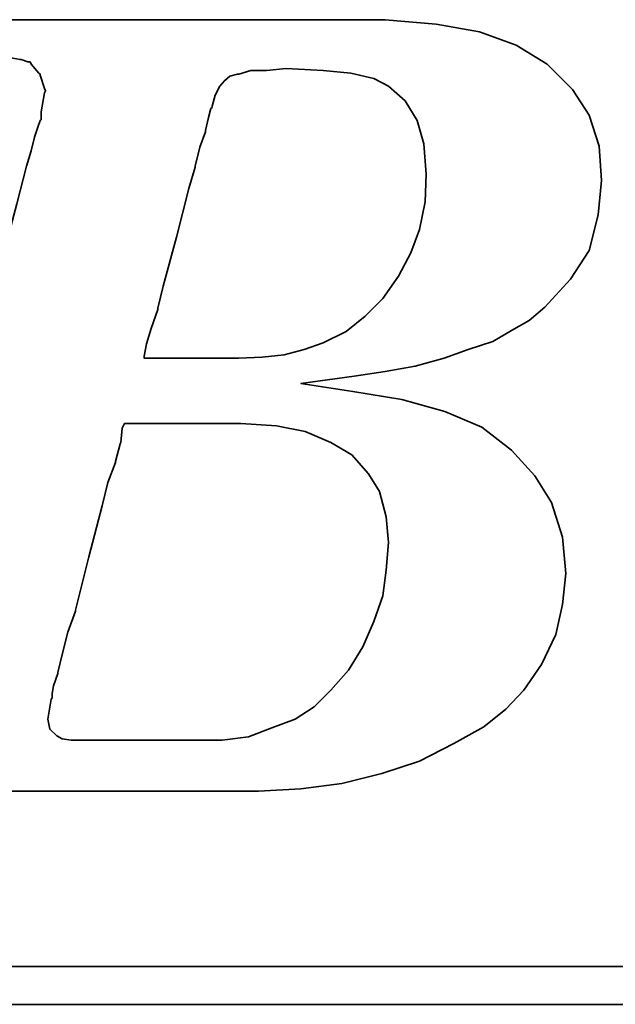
# Model space of a CAD drawing. Header units: millimetres. Extents: x -52 to 340, y -61 to 93.
# Tile 84 of 101: x 218.73 to 219.649, y 1.472 to 2.989. Entities that reach past the tile are written whole.
import ezdxf

# ---------------------------------------------------------------- set-up
doc = ezdxf.new("R2010")
doc.units = ezdxf.units.MM
doc.layers.add('DIM', color=4, linetype='Continuous')
doc.layers.add('layer 1', color=7, linetype='Continuous')

# ---------------------------------------------------------------- blocks, each defined once
blk = doc.blocks.new('TBI MOTION logo(完整正式版)')
at = {"layer": 'layer 1', "color": 22, "lineweight": 35}
for points, knots in [([(-64.65375, -6.86375), (-64.65375, -6.86375), (-64.84375, -7.29625), (-64.84375, -7.29625), (-64.84375, -7.29625), (-64.84375, -7.29625), (-64.86875, -7.34375), (-64.86875, -7.34375), (-64.86875, -7.34375), (-64.86875, -7.34375), (-64.86875, -7.36875), (-64.86875, -7.36875), (-64.86875, -7.36875), (-64.86875, -7.36875), (-65.15375, -7.65375), (-65.15375, -7.65375), (-65.15375, -7.65375), (-65.15375, -7.65375), (-65.17875, -7.65375), (-65.17875, -7.65375), (-65.17875, -7.65375), (-65.17875, -7.65375), (-65.20375, -7.67875), (-65.20375, -7.67875), (-65.20375, -7.67875), (-65.20375, -7.67875), (-65.58875, -7.87125), (-65.58875, -7.87125), (-65.58875, -7.87125), (-65.58875, -7.87125), (-65.63375, -7.87125), (-65.63375, -7.87125), (-65.63375, -7.87125), (-65.63375, -7.87125), (-65.65875, -7.89375), (-65.65875, -7.89375), (-65.65875, -7.89375), (-65.65875, -7.89375), (-66.09375, -7.94375), (-66.09375, -7.94375), (-66.09375, -7.94375), (-66.09375, -7.94375), (-66.11375, -7.94375), (-66.11375, -7.94375), (-66.11375, -7.94375), (-66.11375, -7.94375), (-66.16375, -7.94375), (-66.16375, -7.94375), (-66.16375, -7.94375), (-66.16375, -7.94375), (-66.30875, -7.94375), (-66.30875, -7.94375), (-66.30875, -7.94375), (-66.30875, -7.94375), (-66.69375, -7.94375), (-66.69375, -7.94375), (-66.69375, -7.94375), (-66.69375, -7.94375), (-67.07375, -7.94375), (-67.07375, -7.94375), (-67.07375, -7.94375), (-67.07375, -7.94375), (-67.12375, -7.94375), (-67.12375, -7.94375), (-67.12375, -7.94375), (-67.12375, -7.94375), (-67.12375, -7.96625), (-67.12375, -7.96625), (-67.12375, -7.96625), (-67.12375, -7.96625), (-67.14875, -7.99125), (-67.14875, -7.99125), (-67.14875, -7.99125), (-67.14875, -7.99125), (-67.24375, -8.34875), (-67.24375, -8.34875), (-67.24375, -8.34875), (-67.24375, -8.34875), (-67.31375, -8.68625), (-67.31375, -8.68625), (-67.31375, -8.68625), (-67.31375, -8.68625), (-67.26875, -8.68625), (-67.26875, -8.68625), (-67.26875, -8.68625), (-67.26875, -8.68625), (-67.07375, -8.68625), (-67.07375, -8.68625), (-67.07375, -8.68625), (-67.07375, -8.68625), (-66.54875, -8.68625), (-66.54875, -8.68625), (-66.54875, -8.68625), (-66.54875, -8.68625), (-65.82625, -8.68625), (-65.82625, -8.68625), (-65.82625, -8.68625), (-65.82625, -8.68625), (-65.01375, -8.68625), (-65.01375, -8.68625), (-65.01375, -8.68625), (-65.01375, -8.68625), (-64.05375, -8.68625), (-64.05375, -8.68625), (-64.05375, -8.68625), (-64.05375, -8.68625), (-62.08375, -8.68625), (-62.08375, -8.68625), (-62.08375, -8.68625), (-62.08375, -8.68625), (-60.06875, -8.68625), (-60.06875, -8.68625), (-60.06875, -8.68625), (-60.06875, -8.68625), (-59.10875, -8.68625), (-59.10875, -8.68625), (-59.10875, -8.68625), (-59.10875, -8.68625), (-58.29375, -8.68625), (-58.29375, -8.68625), (-58.29375, -8.68625), (-58.29375, -8.68625), (-57.57375, -8.68625), (-57.57375, -8.68625), (-57.57375, -8.68625), (-57.57375, -8.68625), (-57.04875, -8.68625), (-57.04875, -8.68625), (-57.04875, -8.68625), (-57.04875, -8.68625), (-56.85375, -8.68625), (-56.85375, -8.68625), (-56.85375, -8.68625), (-56.85375, -8.68625), (-56.70875, -8.68625), (-56.70875, -8.68625), (-56.70875, -8.68625), (-56.70875, -8.68625), (-56.61375, -8.68625), (-56.61375, -8.68625), (-56.61375, -8.68625), (-56.61375, -8.68625), (-56.56875, -8.68625), (-56.56875, -8.68625), (-56.56875, -8.68625), (-56.56875, -8.68625), (-55.65375, -8.63875), (-55.65375, -8.63875), (-55.65375, -8.63875), (-55.65375, -8.63875), (-54.76875, -8.51875), (-54.76875, -8.51875), (-54.76875, -8.51875), (-54.76875, -8.51875), (-53.90375, -8.30375), (-53.90375, -8.30375), (-53.90375, -8.30375), (-53.90375, -8.30375), (-53.08875, -8.03875), (-53.08875, -8.03875), (-53.08875, -8.03875), (-53.08875, -8.03875), (-52.34375, -7.65375), (-52.34375, -7.65375), (-52.34375, -7.65375), (-52.34375, -7.65375), (-51.69875, -7.29625), (-51.69875, -7.29625), (-51.69875, -7.29625), (-51.69875, -7.29625), (-51.21875, -6.91125), (-51.21875, -6.91125), (-51.21875, -6.91125), (-51.21875, -6.91125), (-50.83375, -6.50375), (-50.83375, -6.50375), (-50.83375, -6.50375), (-50.83375, -6.50375), (-50.44875, -5.94875), (-50.44875, -5.94875), (-50.44875, -5.94875), (-50.44875, -5.94875), (-50.13875, -5.30375), (-50.13875, -5.30375), (-50.13875, -5.30375), (-50.13875, -5.30375), (-49.99375, -4.65375), (-49.99375, -4.65375), (-49.99375, -4.65375), (-49.99375, -4.65375), (-49.92375, -3.98375), (-49.92375, -3.98375), (-49.92375, -3.98375), (-49.92375, -3.98375), (-49.99375, -3.19374), (-49.99375, -3.19374), (-49.99375, -3.19374), (-49.99375, -3.19374), (-50.23374, -2.44874), (-50.23374, -2.44874), (-50.23374, -2.44874), (-50.23374, -2.44874), (-50.59375, -1.87374), (-50.59375, -1.87374), (-50.59375, -1.87374), (-50.59375, -1.87374), (-51.09875, -1.31874), (-51.09875, -1.31874), (-51.09875, -1.31874), (-51.09875, -1.31874), (-51.74375, -0.81875), (-51.74375, -0.81875), (-51.74375, -0.81875), (-51.74375, -0.81875), (-52.53875, -0.48125), (-52.53875, -0.48125), (-52.53875, -0.48125), (-52.53875, -0.48125), (-53.47375, -0.21875), (-53.47375, -0.21875), (-53.47375, -0.21875), (-53.47375, -0.21875), (-54.52875, -0.04874), (-54.52875, -0.04874), (-54.52875, -0.04874), (-54.52875, -0.04874), (-55.65375, 0.12125), (-55.65375, 0.12125), (-55.65375, 0.12125), (-55.65375, 0.12125), (-54.50375, 0.28624), (-54.50375, 0.28624), (-54.50375, 0.28624), (-54.50375, 0.28624), (-53.83375, 0.38124), (-53.83375, 0.38124), (-53.83375, 0.38124), (-53.83375, 0.38124), (-53.18375, 0.50125), (-53.18375, 0.50125), (-53.18375, 0.50125), (-53.18375, 0.50125), (-52.55875, 0.66874), (-52.55875, 0.66874), (-52.55875, 0.66874), (-52.55875, 0.66874), (-52.03375, 0.86124), (-52.03375, 0.86124), (-52.03375, 0.86124), (-52.03375, 0.86124), (-51.50374, 1.03124), (-51.50374, 1.03124), (-51.50374, 1.03124), (-51.50374, 1.03124), (-51.09875, 1.27125), (-51.09875, 1.27125), (-51.09875, 1.27125), (-51.09875, 1.27125), (-50.71375, 1.48624), (-50.71375, 1.48624), (-50.71375, 1.48624), (-50.71375, 1.48624), (-50.37625, 1.77625), (-50.37625, 1.77625), (-50.37625, 1.77625), (-50.37625, 1.77625), (-49.82375, 2.37625), (-49.82375, 2.37625), (-49.82375, 2.37625), (-49.82375, 2.37625), (-49.41875, 2.99625), (-49.41875, 2.99625), (-49.41875, 2.99625), (-49.41875, 2.99625), (-49.22375, 3.76625), (-49.22375, 3.76625), (-49.22375, 3.76625), (-49.22375, 3.76625), (-49.15375, 4.50874), (-49.15375, 4.50874), (-49.15375, 4.50874), (-49.15375, 4.50874), (-49.20375, 5.25125), (-49.20375, 5.25125), (-49.20375, 5.25125), (-49.20375, 5.25125), (-49.41875, 5.92625), (-49.41875, 5.92625), (-49.41875, 5.92625), (-49.41875, 5.92625), (-49.77875, 6.47625), (-49.77875, 6.47625), (-49.77875, 6.47625), (-49.77875, 6.47625), (-50.33125, 7.02624), (-50.33125, 7.02624), (-50.33125, 7.02624), (-50.33125, 7.02624), (-51.00125, 7.43625), (-51.00125, 7.43625), (-51.00125, 7.43625), (-51.00125, 7.43625), (-51.79375, 7.72625), (-51.79375, 7.72625), (-51.79375, 7.72625), (-51.79375, 7.72625), (-52.72875, 7.89124), (-52.72875, 7.89124), (-52.72875, 7.89124), (-52.72875, 7.89124), (-53.83375, 7.98625), (-53.83375, 7.98625), (-53.83375, 7.98625), (-53.83375, 7.98625), (-53.92875, 7.98625), (-53.92875, 7.98625), (-53.92875, 7.98625), (-53.92875, 7.98625), (-54.26375, 7.98625), (-54.26375, 7.98625), (-54.26375, 7.98625), (-54.26375, 7.98625), (-54.74375, 7.98625), (-54.74375, 7.98625), (-54.74375, 7.98625), (-54.74375, 7.98625), (-55.36875, 7.98625), (-55.36875, 7.98625), (-55.36875, 7.98625), (-55.36875, 7.98625), (-56.13375, 7.98625), (-56.13375, 7.98625), (-56.13375, 7.98625), (-56.13375, 7.98625), (-56.94875, 7.98625), (-56.94875, 7.98625), (-56.94875, 7.98625), (-56.94875, 7.98625), (-58.77625, 7.98625), (-58.77625, 7.98625), (-58.77625, 7.98625), (-58.77625, 7.98625), (-60.59875, 7.98625), (-60.59875, 7.98625), (-60.59875, 7.98625), (-60.59875, 7.98625), (-61.41375, 7.98625), (-61.41375, 7.98625), (-61.41375, 7.98625), (-61.41375, 7.98625), (-62.17875, 7.98625), (-62.17875, 7.98625), (-62.17875, 7.98625), (-62.17875, 7.98625), (-62.80375, 7.98625), (-62.80375, 7.98625), (-62.80375, 7.98625), (-62.80375, 7.98625), (-63.30625, 7.98625), (-63.30625, 7.98625), (-63.30625, 7.98625), (-63.30625, 7.98625), (-63.57375, 7.98625), (-63.57375, 7.98625), (-63.57375, 7.98625), (-63.57375, 7.98625), (-63.57375, 7.96375), (-63.57375, 7.96375), (-63.57375, 7.96375), (-63.57375, 7.96375), (-63.59875, 7.94125), (-63.59875, 7.94125), (-63.59875, 7.94125), (-63.59875, 7.94125), (-63.69375, 7.55625), (-63.69375, 7.55625), (-63.69375, 7.55625), (-63.69375, 7.55625), (-63.76375, 7.24624), (-63.76375, 7.24624), (-63.76375, 7.24624), (-63.76375, 7.24624), (-63.23875, 7.24624), (-63.23875, 7.24624), (-63.23875, 7.24624), (-63.23875, 7.24624), (-62.75875, 7.24624), (-62.75875, 7.24624), (-62.75875, 7.24624), (-62.75875, 7.24624), (-62.61125, 7.24624), (-62.61125, 7.24624), (-62.61125, 7.24624), (-62.61125, 7.24624), (-62.56625, 7.24624), (-62.56625, 7.24624), (-62.56625, 7.24624), (-62.56625, 7.24624), (-62.22875, 7.24624), (-62.22875, 7.24624), (-62.22875, 7.24624), (-62.22875, 7.24624), (-62.20375, 7.24624), (-62.20375, 7.24624), (-62.20375, 7.24624), (-62.20375, 7.24624), (-62.17875, 7.21875), (-62.17875, 7.21875), (-62.17875, 7.21875), (-62.17875, 7.21875), (-61.96375, 7.17125), (-61.96375, 7.17125), (-61.96375, 7.17125), (-61.96375, 7.17125), (-61.72375, 7.12624), (-61.72375, 7.12624), (-61.72375, 7.12624), (-61.72375, 7.12624), (-61.70375, 7.12624), (-61.70375, 7.12624), (-61.70375, 7.12624), (-61.70375, 7.12624), (-61.55875, 7.07624), (-61.55875, 7.07624), (-61.55875, 7.07624), (-61.55875, 7.07624), (-61.50875, 7.07624), (-61.50875, 7.07624), (-61.50875, 7.07624), (-61.50875, 7.07624), (-61.48375, 7.02624), (-61.48375, 7.02624), (-61.48375, 7.02624), (-61.48375, 7.02624), (-61.31875, 6.83375), (-61.31875, 6.83375), (-61.31875, 6.83375), (-61.31875, 6.83375), (-61.29375, 6.81125), (-61.29375, 6.81125), (-61.29375, 6.81125), (-61.29375, 6.81125), (-61.29375, 6.78625), (-61.29375, 6.78625), (-61.29375, 6.78625), (-61.29375, 6.78625), (-61.19875, 6.50124), (-61.19875, 6.50124), (-61.19875, 6.50124), (-61.19875, 6.50124), (-61.17375, 6.45124), (-61.17375, 6.45124), (-61.17375, 6.45124), (-61.17375, 6.45124), (-61.19875, 6.40625), (-61.19875, 6.40625), (-61.19875, 6.40625), (-61.19875, 6.40625), (-61.26875, 5.99624), (-61.26875, 5.99624), (-61.26875, 5.99624), (-61.26875, 5.99624), (-61.26875, 5.85125), (-61.26875, 5.85125), (-61.26875, 5.85125), (-61.26875, 5.85125), (-61.26875, 5.82625), (-61.26875, 5.82625), (-61.26875, 5.82625), (-61.26875, 5.82625), (-61.29375, 5.80625), (-61.29375, 5.80625), (-61.29375, 5.80625), (-61.29375, 5.80625), (-61.34125, 5.66125), (-61.34125, 5.66125), (-61.34125, 5.66125), (-61.34125, 5.66125), (-61.41375, 5.44625), (-61.41375, 5.44625), (-61.41375, 5.44625), (-61.41375, 5.44625), (-61.48375, 5.15625), (-61.48375, 5.15625), (-61.48375, 5.15625), (-61.48375, 5.15625), (-61.58375, 4.82124), (-61.58375, 4.82124), (-61.58375, 4.82124), (-61.58375, 4.82124), (-61.79875, 4.00375), (-61.79875, 4.00375), (-61.79875, 4.00375), (-61.79875, 4.00375), (-62.05875, 2.99625), (-62.05875, 2.99625), (-62.05875, 2.99625), (-62.05875, 2.99625), (-62.34875, 1.91625), (-62.34875, 1.91625), (-62.34875, 1.91625), (-62.34875, 1.91625), (-62.97375, -0.41124), (-62.97375, -0.41124), (-62.97375, -0.41124), (-62.97375, -0.41124), (-63.59875, -2.75875), (-63.59875, -2.75875), (-63.59875, -2.75875), (-63.59875, -2.75875), (-63.88375, -3.86374), (-63.88375, -3.86374), (-63.88375, -3.86374), (-63.88375, -3.86374), (-64.14875, -4.82374), (-64.14875, -4.82374), (-64.14875, -4.82374), (-64.14875, -4.82374), (-64.36375, -5.64125), (-64.36375, -5.64125), (-64.36375, -5.64125), (-64.36375, -5.64125), (-64.43625, -5.97625), (-64.43625, -5.97625), (-64.43625, -5.97625), (-64.43625, -5.97625), (-64.50875, -6.28625), (-64.50875, -6.28625), (-64.50875, -6.28625), (-64.50875, -6.28625), (-64.50875, -6.30875), (-64.50875, -6.30875), (-64.50875, -6.30875), (-64.50875, -6.30875), (-64.57875, -6.50375), (-64.57875, -6.50375), (-64.57875, -6.50375), (-64.57875, -6.50375), (-64.62875, -6.69625), (-64.62875, -6.69625), (-64.62875, -6.69625), (-64.62875, -6.69625), (-64.62875, -6.76875), (-64.62875, -6.76875), (-64.62875, -6.76875), (-64.62875, -6.76875), (-64.62875, -6.81375), (-64.62875, -6.81375), (-64.62875, -6.81375), (-64.62875, -6.81375), (-64.62875, -6.83875), (-64.62875, -6.83875), (-64.62875, -6.83875), (-64.62875, -6.83875), (-64.65375, -6.86375), (-64.65375, -6.86375)], [0, 0, 0, 0, 0.00719424, 0.00719424, 0.00719424, 0.00719424, 0.01438849, 0.01438849, 0.01438849, 0.01438849, 0.02158273, 0.02158273, 0.02158273, 0.02158273, 0.02877698, 0.02877698, 0.02877698, 0.02877698, 0.03597122, 0.03597122, 0.03597122, 0.03597122, 0.04316547, 0.04316547, 0.04316547, 0.04316547, 0.05035971, 0.05035971, 0.05035971, 0.05035971, 0.05755396, 0.05755396, 0.05755396, 0.05755396, 0.0647482, 0.0647482, 0.0647482, 0.0647482, 0.07194245, 0.07194245, 0.07194245, 0.07194245, 0.07913669, 0.07913669, 0.07913669, 0.07913669, 0.08633094, 0.08633094, 0.08633094, 0.08633094, 0.09352518, 0.09352518, 0.09352518, 0.09352518, 0.10071942, 0.10071942, 0.10071942, 0.10071942, 0.10791367, 0.10791367, 0.10791367, 0.10791367, 0.11510791, 0.11510791, 0.11510791, 0.11510791, 0.12230216, 0.12230216, 0.12230216, 0.12230216, 0.1294964, 0.1294964, 0.1294964, 0.1294964, 0.13669065, 0.13669065, 0.13669065, 0.13669065, 0.14388489, 0.14388489, 0.14388489, 0.14388489, 0.15107914, 0.15107914, 0.15107914, 0.15107914, 0.15827338, 0.15827338, 0.15827338, 0.15827338, 0.16546763, 0.16546763, 0.16546763, 0.16546763, 0.17266187, 0.17266187, 0.17266187, 0.17266187, 0.17985612, 0.17985612, 0.17985612, 0.17985612, 0.18705036, 0.18705036, 0.18705036, 0.18705036, 0.1942446, 0.1942446, 0.1942446, 0.1942446, 0.20143885, 0.20143885, 0.20143885, 0.20143885, 0.20863309, 0.20863309, 0.20863309, 0.20863309, 0.21582734, 0.21582734, 0.21582734, 0.21582734, 0.22302158, 0.22302158, 0.22302158, 0.22302158, 0.23021583, 0.23021583, 0.23021583, 0.23021583, 0.23741007, 0.23741007, 0.23741007, 0.23741007, 0.24460432, 0.24460432, 0.24460432, 0.24460432, 0.25179856, 0.25179856, 0.25179856, 0.25179856, 0.25899281, 0.25899281, 0.25899281, 0.25899281, 0.26618705, 0.26618705, 0.26618705, 0.26618705, 0.27338129, 0.27338129, 0.27338129, 0.27338129, 0.28057554, 0.28057554, 0.28057554, 0.28057554, 0.28776978, 0.28776978, 0.28776978, 0.28776978, 0.29496403, 0.29496403, 0.29496403, 0.29496403, 0.30215827, 0.30215827, 0.30215827, 0.30215827, 0.30935252, 0.30935252, 0.30935252, 0.30935252, 0.31654676, 0.31654676, 0.31654676, 0.31654676, 0.32374101, 0.32374101, 0.32374101, 0.32374101, 0.33093525, 0.33093525, 0.33093525, 0.33093525, 0.3381295, 0.3381295, 0.3381295, 0.3381295, 0.34532374, 0.34532374, 0.34532374, 0.34532374, 0.35251799, 0.35251799, 0.35251799, 0.35251799, 0.35971223, 0.35971223, 0.35971223, 0.35971223, 0.36690647, 0.36690647, 0.36690647, 0.36690647, 0.37410072, 0.37410072, 0.37410072, 0.37410072, 0.38129496, 0.38129496, 0.38129496, 0.38129496, 0.38848921, 0.38848921, 0.38848921, 0.38848921, 0.39568345, 0.39568345, 0.39568345, 0.39568345, 0.4028777, 0.4028777, 0.4028777, 0.4028777, 0.41007194, 0.41007194, 0.41007194, 0.41007194, 0.41726619, 0.41726619, 0.41726619, 0.41726619, 0.42446043, 0.42446043, 0.42446043, 0.42446043, 0.43165468, 0.43165468, 0.43165468, 0.43165468, 0.43884892, 0.43884892, 0.43884892, 0.43884892, 0.44604317, 0.44604317, 0.44604317, 0.44604317, 0.45323741, 0.45323741, 0.45323741, 0.45323741, 0.46043165, 0.46043165, 0.46043165, 0.46043165, 0.4676259, 0.4676259, 0.4676259, 0.4676259, 0.47482014, 0.47482014, 0.47482014, 0.47482014, 0.48201439, 0.48201439, 0.48201439, 0.48201439, 0.48920863, 0.48920863, 0.48920863, 0.48920863, 0.49640288, 0.49640288, 0.49640288, 0.49640288, 0.50359712, 0.50359712, 0.50359712, 0.50359712, 0.51079137, 0.51079137, 0.51079137, 0.51079137, 0.51798561, 0.51798561, 0.51798561, 0.51798561, 0.52517986, 0.52517986, 0.52517986, 0.52517986, 0.5323741, 0.5323741, 0.5323741, 0.5323741, 0.53956835, 0.53956835, 0.53956835, 0.53956835, 0.54676259, 0.54676259, 0.54676259, 0.54676259, 0.55395683, 0.55395683, 0.55395683, 0.55395683, 0.56115108, 0.56115108, 0.56115108, 0.56115108, 0.56834532, 0.56834532, 0.56834532, 0.56834532, 0.57553957, 0.57553957, 0.57553957, 0.57553957, 0.58273381, 0.58273381, 0.58273381, 0.58273381, 0.58992806, 0.58992806, 0.58992806, 0.58992806, 0.5971223, 0.5971223, 0.5971223, 0.5971223, 0.60431655, 0.60431655, 0.60431655, 0.60431655, 0.61151079, 0.61151079, 0.61151079, 0.61151079, 0.61870504, 0.61870504, 0.61870504, 0.61870504, 0.62589928, 0.62589928, 0.62589928, 0.62589928, 0.63309353, 0.63309353, 0.63309353, 0.63309353, 0.64028777, 0.64028777, 0.64028777, 0.64028777, 0.64748201, 0.64748201, 0.64748201, 0.64748201, 0.65467626, 0.65467626, 0.65467626, 0.65467626, 0.6618705, 0.6618705, 0.6618705, 0.6618705, 0.66906475, 0.66906475, 0.66906475, 0.66906475, 0.67625899, 0.67625899, 0.67625899, 0.67625899, 0.68345324, 0.68345324, 0.68345324, 0.68345324, 0.69064748, 0.69064748, 0.69064748, 0.69064748, 0.69784173, 0.69784173, 0.69784173, 0.69784173, 0.70503597, 0.70503597, 0.70503597, 0.70503597, 0.71223022, 0.71223022, 0.71223022, 0.71223022, 0.71942446, 0.71942446, 0.71942446, 0.71942446, 0.72661871, 0.72661871, 0.72661871, 0.72661871, 0.73381295, 0.73381295, 0.73381295, 0.73381295, 0.74100719, 0.74100719, 0.74100719, 0.74100719, 0.74820144, 0.74820144, 0.74820144, 0.74820144, 0.75539568, 0.75539568, 0.75539568, 0.75539568, 0.76258993, 0.76258993, 0.76258993, 0.76258993, 0.76978417, 0.76978417, 0.76978417, 0.76978417, 0.77697842, 0.77697842, 0.77697842, 0.77697842, 0.78417266, 0.78417266, 0.78417266, 0.78417266, 0.79136691, 0.79136691, 0.79136691, 0.79136691, 0.79856115, 0.79856115, 0.79856115, 0.79856115, 0.8057554, 0.8057554, 0.8057554, 0.8057554, 0.81294964, 0.81294964, 0.81294964, 0.81294964, 0.82014388, 0.82014388, 0.82014388, 0.82014388, 0.82733813, 0.82733813, 0.82733813, 0.82733813, 0.83453237, 0.83453237, 0.83453237, 0.83453237, 0.84172662, 0.84172662, 0.84172662, 0.84172662, 0.84892086, 0.84892086, 0.84892086, 0.84892086, 0.85611511, 0.85611511, 0.85611511, 0.85611511, 0.86330935, 0.86330935, 0.86330935, 0.86330935, 0.8705036, 0.8705036, 0.8705036, 0.8705036, 0.87769784, 0.87769784, 0.87769784, 0.87769784, 0.88489209, 0.88489209, 0.88489209, 0.88489209, 0.89208633, 0.89208633, 0.89208633, 0.89208633, 0.89928058, 0.89928058, 0.89928058, 0.89928058, 0.90647482, 0.90647482, 0.90647482, 0.90647482, 0.91366906, 0.91366906, 0.91366906, 0.91366906, 0.92086331, 0.92086331, 0.92086331, 0.92086331, 0.92805755, 0.92805755, 0.92805755, 0.92805755, 0.9352518, 0.9352518, 0.9352518, 0.9352518, 0.94244604, 0.94244604, 0.94244604, 0.94244604, 0.94964029, 0.94964029, 0.94964029, 0.94964029, 0.95683453, 0.95683453, 0.95683453, 0.95683453, 0.96402878, 0.96402878, 0.96402878, 0.96402878, 0.97122302, 0.97122302, 0.97122302, 0.97122302, 0.97841727, 0.97841727, 0.97841727, 0.97841727, 0.98561151, 0.98561151, 0.98561151, 0.98561151, 0.99280576, 0.99280576, 0.99280576, 0.99280576, 1, 1, 1, 1]), ([(-57.50375, 6.35625), (-57.50375, 6.35625), (-57.57375, 6.11625), (-57.57375, 6.11625), (-57.57375, 6.11625), (-57.57375, 6.11625), (-57.57375, 6.09125), (-57.57375, 6.09125), (-57.57375, 6.09125), (-57.57375, 6.09125), (-57.59875, 6.06625), (-57.59875, 6.06625), (-57.59875, 6.06625), (-57.59875, 6.06625), (-57.64875, 5.87625), (-57.64875, 5.87625), (-57.64875, 5.87625), (-57.64875, 5.87625), (-57.71875, 5.58875), (-57.71875, 5.58875), (-57.71875, 5.58875), (-57.71875, 5.58875), (-57.71875, 5.56625), (-57.71875, 5.56625), (-57.71875, 5.56625), (-57.71875, 5.56625), (-57.83875, 5.23125), (-57.83875, 5.23125), (-57.83875, 5.23125), (-57.83875, 5.23125), (-57.93625, 4.82124), (-57.93625, 4.82124), (-57.93625, 4.82124), (-57.93625, 4.82124), (-57.93625, 4.79624), (-57.93625, 4.79624), (-57.93625, 4.79624), (-57.93625, 4.79624), (-58.07875, 4.34125), (-58.07875, 4.34125), (-58.07875, 4.34125), (-58.07875, 4.34125), (-58.34375, 3.28625), (-58.34375, 3.28625), (-58.34375, 3.28625), (-58.34375, 3.28625), (-58.62875, 2.23124), (-58.62875, 2.23124), (-58.62875, 2.23124), (-58.62875, 2.23124), (-58.74875, 1.75125), (-58.74875, 1.75125), (-58.74875, 1.75125), (-58.74875, 1.75125), (-58.74875, 1.72625), (-58.74875, 1.72625), (-58.74875, 1.72625), (-58.74875, 1.72625), (-58.89375, 1.31625), (-58.89375, 1.31625), (-58.89375, 1.31625), (-58.89375, 1.31625), (-58.98875, 0.98124), (-58.98875, 0.98124), (-58.98875, 0.98124), (-58.98875, 0.98124), (-59.03875, 0.71625), (-59.03875, 0.71625), (-59.03875, 0.71625), (-59.03875, 0.71625), (-59.03875, 0.66874), (-59.03875, 0.66874), (-59.03875, 0.66874), (-59.03875, 0.66874), (-58.91875, 0.66874), (-58.91875, 0.66874), (-58.91875, 0.66874), (-58.91875, 0.66874), (-58.53375, 0.66874), (-58.53375, 0.66874), (-58.53375, 0.66874), (-58.53375, 0.66874), (-58.10375, 0.66874), (-58.10375, 0.66874), (-58.10375, 0.66874), (-58.10375, 0.66874), (-57.66875, 0.66874), (-57.66875, 0.66874), (-57.66875, 0.66874), (-57.66875, 0.66874), (-57.33375, 0.66874), (-57.33375, 0.66874), (-57.33375, 0.66874), (-57.33375, 0.66874), (-57.09375, 0.66874), (-57.09375, 0.66874), (-57.09375, 0.66874), (-57.09375, 0.66874), (-56.99875, 0.66874), (-56.99875, 0.66874), (-56.99875, 0.66874), (-56.99875, 0.66874), (-56.49375, 0.69374), (-56.49375, 0.69374), (-56.49375, 0.69374), (-56.49375, 0.69374), (-56.01375, 0.74374), (-56.01375, 0.74374), (-56.01375, 0.74374), (-56.01375, 0.74374), (-55.58375, 0.86124), (-55.58375, 0.86124), (-55.58375, 0.86124), (-55.58375, 0.86124), (-55.17375, 1.00624), (-55.17375, 1.00624), (-55.17375, 1.00624), (-55.17375, 1.00624), (-54.67375, 1.24625), (-54.67375, 1.24625), (-54.67375, 1.24625), (-54.67375, 1.24625), (-54.26375, 1.58124), (-54.26375, 1.58124), (-54.26375, 1.58124), (-54.26375, 1.58124), (-53.87875, 1.96374), (-53.87875, 1.96374), (-53.87875, 1.96374), (-53.87875, 1.96374), (-53.54375, 2.44625), (-53.54375, 2.44625), (-53.54375, 2.44625), (-53.54375, 2.44625), (-53.27875, 2.95125), (-53.27875, 2.95125), (-53.27875, 2.95125), (-53.27875, 2.95125), (-53.08875, 3.45124), (-53.08875, 3.45124), (-53.08875, 3.45124), (-53.08875, 3.45124), (-52.96875, 4.05124), (-52.96875, 4.05124), (-52.96875, 4.05124), (-52.96875, 4.05124), (-52.94375, 4.65125), (-52.94375, 4.65125), (-52.94375, 4.65125), (-52.94375, 4.65125), (-52.99375, 5.30125), (-52.99375, 5.30125), (-52.99375, 5.30125), (-52.99375, 5.30125), (-53.13875, 5.80625), (-53.13875, 5.80625), (-53.13875, 5.80625), (-53.13875, 5.80625), (-53.39875, 6.23625), (-53.39875, 6.23625), (-53.39875, 6.23625), (-53.39875, 6.23625), (-53.75875, 6.54875), (-53.75875, 6.54875), (-53.75875, 6.54875), (-53.75875, 6.54875), (-54.07375, 6.71625), (-54.07375, 6.71625), (-54.07375, 6.71625), (-54.07375, 6.71625), (-54.57375, 6.83375), (-54.57375, 6.83375), (-54.57375, 6.83375), (-54.57375, 6.83375), (-55.17375, 6.88625), (-55.17375, 6.88625), (-55.17375, 6.88625), (-55.17375, 6.88625), (-55.96875, 6.93125), (-55.96875, 6.93125), (-55.96875, 6.93125), (-55.96875, 6.93125), (-56.39875, 6.88625), (-56.39875, 6.88625), (-56.39875, 6.88625), (-56.39875, 6.88625), (-56.42125, 6.88625), (-56.42125, 6.88625), (-56.42125, 6.88625), (-56.42125, 6.88625), (-56.73375, 6.88625), (-56.73375, 6.88625), (-56.73375, 6.88625), (-56.73375, 6.88625), (-56.99875, 6.81125), (-56.99875, 6.81125), (-56.99875, 6.81125), (-56.99875, 6.81125), (-57.02375, 6.81125), (-57.02375, 6.81125), (-57.02375, 6.81125), (-57.02375, 6.81125), (-57.18875, 6.76625), (-57.18875, 6.76625), (-57.18875, 6.76625), (-57.18875, 6.76625), (-57.30875, 6.66625), (-57.30875, 6.66625), (-57.30875, 6.66625), (-57.30875, 6.66625), (-57.40875, 6.54875), (-57.40875, 6.54875), (-57.40875, 6.54875), (-57.40875, 6.54875), (-57.50375, 6.35625), (-57.50375, 6.35625)], [0, 0, 0, 0, 0.01851852, 0.01851852, 0.01851852, 0.01851852, 0.03703704, 0.03703704, 0.03703704, 0.03703704, 0.05555556, 0.05555556, 0.05555556, 0.05555556, 0.07407407, 0.07407407, 0.07407407, 0.07407407, 0.09259259, 0.09259259, 0.09259259, 0.09259259, 0.11111111, 0.11111111, 0.11111111, 0.11111111, 0.12962963, 0.12962963, 0.12962963, 0.12962963, 0.14814815, 0.14814815, 0.14814815, 0.14814815, 0.16666667, 0.16666667, 0.16666667, 0.16666667, 0.18518519, 0.18518519, 0.18518519, 0.18518519, 0.2037037, 0.2037037, 0.2037037, 0.2037037, 0.22222222, 0.22222222, 0.22222222, 0.22222222, 0.24074074, 0.24074074, 0.24074074, 0.24074074, 0.25925926, 0.25925926, 0.25925926, 0.25925926, 0.27777778, 0.27777778, 0.27777778, 0.27777778, 0.2962963, 0.2962963, 0.2962963, 0.2962963, 0.31481481, 0.31481481, 0.31481481, 0.31481481, 0.33333333, 0.33333333, 0.33333333, 0.33333333, 0.35185185, 0.35185185, 0.35185185, 0.35185185, 0.37037037, 0.37037037, 0.37037037, 0.37037037, 0.38888889, 0.38888889, 0.38888889, 0.38888889, 0.40740741, 0.40740741, 0.40740741, 0.40740741, 0.42592593, 0.42592593, 0.42592593, 0.42592593, 0.44444444, 0.44444444, 0.44444444, 0.44444444, 0.46296296, 0.46296296, 0.46296296, 0.46296296, 0.48148148, 0.48148148, 0.48148148, 0.48148148, 0.5, 0.5, 0.5, 0.5, 0.51851852, 0.51851852, 0.51851852, 0.51851852, 0.53703704, 0.53703704, 0.53703704, 0.53703704, 0.55555556, 0.55555556, 0.55555556, 0.55555556, 0.57407407, 0.57407407, 0.57407407, 0.57407407, 0.59259259, 0.59259259, 0.59259259, 0.59259259, 0.61111111, 0.61111111, 0.61111111, 0.61111111, 0.62962963, 0.62962963, 0.62962963, 0.62962963, 0.64814815, 0.64814815, 0.64814815, 0.64814815, 0.66666667, 0.66666667, 0.66666667, 0.66666667, 0.68518519, 0.68518519, 0.68518519, 0.68518519, 0.7037037, 0.7037037, 0.7037037, 0.7037037, 0.72222222, 0.72222222, 0.72222222, 0.72222222, 0.74074074, 0.74074074, 0.74074074, 0.74074074, 0.75925926, 0.75925926, 0.75925926, 0.75925926, 0.77777778, 0.77777778, 0.77777778, 0.77777778, 0.7962963, 0.7962963, 0.7962963, 0.7962963, 0.81481481, 0.81481481, 0.81481481, 0.81481481, 0.83333333, 0.83333333, 0.83333333, 0.83333333, 0.85185185, 0.85185185, 0.85185185, 0.85185185, 0.87037037, 0.87037037, 0.87037037, 0.87037037, 0.88888889, 0.88888889, 0.88888889, 0.88888889, 0.90740741, 0.90740741, 0.90740741, 0.90740741, 0.92592593, 0.92592593, 0.92592593, 0.92592593, 0.94444444, 0.94444444, 0.94444444, 0.94444444, 0.96296296, 0.96296296, 0.96296296, 0.96296296, 0.98148148, 0.98148148, 0.98148148, 0.98148148, 1, 1, 1, 1]), ([(-61.03125, -6.57375), (-61.03125, -6.57375), (-61.03125, -6.67125), (-61.03125, -6.67125), (-61.03125, -6.67125), (-61.03125, -6.67125), (-61.05375, -6.69625), (-61.05375, -6.69625), (-61.05375, -6.69625), (-61.05375, -6.69625), (-61.12375, -7.12875), (-61.12375, -7.12875), (-61.12375, -7.12875), (-61.12375, -7.12875), (-61.07875, -7.34375), (-61.07875, -7.34375), (-61.07875, -7.34375), (-61.07875, -7.34375), (-60.93375, -7.48875), (-60.93375, -7.48875), (-60.93375, -7.48875), (-60.93375, -7.48875), (-60.81375, -7.55625), (-60.81375, -7.55625), (-60.81375, -7.55625), (-60.81375, -7.55625), (-60.62375, -7.58375), (-60.62375, -7.58375), (-60.62375, -7.58375), (-60.62375, -7.58375), (-60.30875, -7.58375), (-60.30875, -7.58375), (-60.30875, -7.58375), (-60.30875, -7.58375), (-59.97375, -7.58375), (-59.97375, -7.58375), (-59.97375, -7.58375), (-59.97375, -7.58375), (-59.87875, -7.58375), (-59.87875, -7.58375), (-59.87875, -7.58375), (-59.87875, -7.58375), (-59.63625, -7.58375), (-59.63625, -7.58375), (-59.63625, -7.58375), (-59.63625, -7.58375), (-58.96875, -7.58375), (-58.96875, -7.58375), (-58.96875, -7.58375), (-58.96875, -7.58375), (-58.29375, -7.58375), (-58.29375, -7.58375), (-58.29375, -7.58375), (-58.29375, -7.58375), (-58.05375, -7.58375), (-58.05375, -7.58375), (-58.05375, -7.58375), (-58.05375, -7.58375), (-57.98375, -7.58375), (-57.98375, -7.58375), (-57.98375, -7.58375), (-57.98375, -7.58375), (-57.35875, -7.58375), (-57.35875, -7.58375), (-57.35875, -7.58375), (-57.35875, -7.58375), (-56.78375, -7.50875), (-56.78375, -7.50875), (-56.78375, -7.50875), (-56.78375, -7.50875), (-56.27875, -7.31875), (-56.27875, -7.31875), (-56.27875, -7.31875), (-56.27875, -7.31875), (-55.77375, -7.12875), (-55.77375, -7.12875), (-55.77375, -7.12875), (-55.77375, -7.12875), (-55.36875, -6.86375), (-55.36875, -6.86375), (-55.36875, -6.86375), (-55.36875, -6.86375), (-55.00875, -6.50375), (-55.00875, -6.50375), (-55.00875, -6.50375), (-55.00875, -6.50375), (-54.62375, -6.06875), (-54.62375, -6.06875), (-54.62375, -6.06875), (-54.62375, -6.06875), (-54.31375, -5.56875), (-54.31375, -5.56875), (-54.31375, -5.56875), (-54.31375, -5.56875), (-54.07375, -5.01625), (-54.07375, -5.01625), (-54.07375, -5.01625), (-54.07375, -5.01625), (-53.87875, -4.46374), (-53.87875, -4.46374), (-53.87875, -4.46374), (-53.87875, -4.46374), (-53.80875, -3.91375), (-53.80875, -3.91375), (-53.80875, -3.91375), (-53.80875, -3.91375), (-53.75875, -3.31375), (-53.75875, -3.31375), (-53.75875, -3.31375), (-53.75875, -3.31375), (-53.80875, -2.75875), (-53.80875, -2.75875), (-53.80875, -2.75875), (-53.80875, -2.75875), (-53.95375, -2.20875), (-53.95375, -2.20875), (-53.95375, -2.20875), (-53.95375, -2.20875), (-54.19375, -1.82625), (-54.19375, -1.82625), (-54.19375, -1.82625), (-54.19375, -1.82625), (-54.55375, -1.41875), (-54.55375, -1.41875), (-54.55375, -1.41875), (-54.55375, -1.41875), (-55.00875, -1.15125), (-55.00875, -1.15125), (-55.00875, -1.15125), (-55.00875, -1.15125), (-55.56125, -0.91375), (-55.56125, -0.91375), (-55.56125, -0.91375), (-55.56125, -0.91375), (-56.18125, -0.79375), (-56.18125, -0.79375), (-56.18125, -0.79375), (-56.18125, -0.79375), (-56.94875, -0.74374), (-56.94875, -0.74374), (-56.94875, -0.74374), (-56.94875, -0.74374), (-56.99875, -0.74374), (-56.99875, -0.74374), (-56.99875, -0.74374), (-56.99875, -0.74374), (-57.09375, -0.74374), (-57.09375, -0.74374), (-57.09375, -0.74374), (-57.09375, -0.74374), (-57.38375, -0.74374), (-57.38375, -0.74374), (-57.38375, -0.74374), (-57.38375, -0.74374), (-57.76875, -0.74374), (-57.76875, -0.74374), (-57.76875, -0.74374), (-57.76875, -0.74374), (-58.24625, -0.74374), (-58.24625, -0.74374), (-58.24625, -0.74374), (-58.24625, -0.74374), (-58.72875, -0.74374), (-58.72875, -0.74374), (-58.72875, -0.74374), (-58.72875, -0.74374), (-59.20875, -0.74374), (-59.20875, -0.74374), (-59.20875, -0.74374), (-59.20875, -0.74374), (-59.46875, -0.74374), (-59.46875, -0.74374), (-59.46875, -0.74374), (-59.46875, -0.74374), (-59.51625, -0.83875), (-59.51625, -0.83875), (-59.51625, -0.83875), (-59.51625, -0.83875), (-59.54375, -1.15125), (-59.54375, -1.15125), (-59.54375, -1.15125), (-59.54375, -1.15125), (-59.56375, -1.17874), (-59.56375, -1.17874), (-59.56375, -1.17874), (-59.56375, -1.17874), (-59.66375, -1.55875), (-59.66375, -1.55875), (-59.66375, -1.55875), (-59.66375, -1.55875), (-59.66375, -1.58375), (-59.66375, -1.58375), (-59.66375, -1.58375), (-59.66375, -1.58375), (-59.82875, -2.01874), (-59.82875, -2.01874), (-59.82875, -2.01874), (-59.82875, -2.01874), (-59.94875, -2.52125), (-59.94875, -2.52125), (-59.94875, -2.52125), (-59.94875, -2.52125), (-60.23875, -3.62375), (-60.23875, -3.62375), (-60.23875, -3.62375), (-60.23875, -3.62375), (-60.52375, -4.77624), (-60.52375, -4.77624), (-60.52375, -4.77624), (-60.52375, -4.77624), (-60.52375, -4.79874), (-60.52375, -4.79874), (-60.52375, -4.79874), (-60.52375, -4.79874), (-60.69125, -5.25375), (-60.69125, -5.25375), (-60.69125, -5.25375), (-60.69125, -5.25375), (-60.81375, -5.73625), (-60.81375, -5.73625), (-60.81375, -5.73625), (-60.81375, -5.73625), (-60.90875, -6.11875), (-60.90875, -6.11875), (-60.90875, -6.11875), (-60.90875, -6.11875), (-60.90875, -6.14375), (-60.90875, -6.14375), (-60.90875, -6.14375), (-60.90875, -6.14375), (-61.00375, -6.40875), (-61.00375, -6.40875), (-61.00375, -6.40875), (-61.00375, -6.40875), (-61.03125, -6.57375), (-61.03125, -6.57375)], [0, 0, 0, 0, 0.01694915, 0.01694915, 0.01694915, 0.01694915, 0.03389831, 0.03389831, 0.03389831, 0.03389831, 0.05084746, 0.05084746, 0.05084746, 0.05084746, 0.06779661, 0.06779661, 0.06779661, 0.06779661, 0.08474576, 0.08474576, 0.08474576, 0.08474576, 0.10169492, 0.10169492, 0.10169492, 0.10169492, 0.11864407, 0.11864407, 0.11864407, 0.11864407, 0.13559322, 0.13559322, 0.13559322, 0.13559322, 0.15254237, 0.15254237, 0.15254237, 0.15254237, 0.16949153, 0.16949153, 0.16949153, 0.16949153, 0.18644068, 0.18644068, 0.18644068, 0.18644068, 0.20338983, 0.20338983, 0.20338983, 0.20338983, 0.22033898, 0.22033898, 0.22033898, 0.22033898, 0.23728814, 0.23728814, 0.23728814, 0.23728814, 0.25423729, 0.25423729, 0.25423729, 0.25423729, 0.27118644, 0.27118644, 0.27118644, 0.27118644, 0.28813559, 0.28813559, 0.28813559, 0.28813559, 0.30508475, 0.30508475, 0.30508475, 0.30508475, 0.3220339, 0.3220339, 0.3220339, 0.3220339, 0.33898305, 0.33898305, 0.33898305, 0.33898305, 0.3559322, 0.3559322, 0.3559322, 0.3559322, 0.37288136, 0.37288136, 0.37288136, 0.37288136, 0.38983051, 0.38983051, 0.38983051, 0.38983051, 0.40677966, 0.40677966, 0.40677966, 0.40677966, 0.42372881, 0.42372881, 0.42372881, 0.42372881, 0.44067797, 0.44067797, 0.44067797, 0.44067797, 0.45762712, 0.45762712, 0.45762712, 0.45762712, 0.47457627, 0.47457627, 0.47457627, 0.47457627, 0.49152542, 0.49152542, 0.49152542, 0.49152542, 0.50847458, 0.50847458, 0.50847458, 0.50847458, 0.52542373, 0.52542373, 0.52542373, 0.52542373, 0.54237288, 0.54237288, 0.54237288, 0.54237288, 0.55932203, 0.55932203, 0.55932203, 0.55932203, 0.57627119, 0.57627119, 0.57627119, 0.57627119, 0.59322034, 0.59322034, 0.59322034, 0.59322034, 0.61016949, 0.61016949, 0.61016949, 0.61016949, 0.62711864, 0.62711864, 0.62711864, 0.62711864, 0.6440678, 0.6440678, 0.6440678, 0.6440678, 0.66101695, 0.66101695, 0.66101695, 0.66101695, 0.6779661, 0.6779661, 0.6779661, 0.6779661, 0.69491525, 0.69491525, 0.69491525, 0.69491525, 0.71186441, 0.71186441, 0.71186441, 0.71186441, 0.72881356, 0.72881356, 0.72881356, 0.72881356, 0.74576271, 0.74576271, 0.74576271, 0.74576271, 0.76271186, 0.76271186, 0.76271186, 0.76271186, 0.77966102, 0.77966102, 0.77966102, 0.77966102, 0.79661017, 0.79661017, 0.79661017, 0.79661017, 0.81355932, 0.81355932, 0.81355932, 0.81355932, 0.83050847, 0.83050847, 0.83050847, 0.83050847, 0.84745763, 0.84745763, 0.84745763, 0.84745763, 0.86440678, 0.86440678, 0.86440678, 0.86440678, 0.88135593, 0.88135593, 0.88135593, 0.88135593, 0.89830508, 0.89830508, 0.89830508, 0.89830508, 0.91525424, 0.91525424, 0.91525424, 0.91525424, 0.93220339, 0.93220339, 0.93220339, 0.93220339, 0.94915254, 0.94915254, 0.94915254, 0.94915254, 0.96610169, 0.96610169, 0.96610169, 0.96610169, 0.98305085, 0.98305085, 0.98305085, 0.98305085, 1, 1, 1, 1]), ([(75.90875, -9.47875), (75.90875, -9.47875), (75.90875, -12.28625), (75.90875, -12.28625), (75.90875, -12.28625), (75.90875, -12.28625), (75.90875, -12.47875), (75.90875, -12.47875), (75.90875, -12.47875), (75.90875, -12.47875), (75.71625, -12.47875), (75.71625, -12.47875), (75.71625, -12.47875), (75.71625, -12.47875), (-88.32875, -12.47875), (-88.32875, -12.47875), (-88.32875, -12.47875), (-88.32875, -12.47875), (-88.32875, -13.29375), (-88.32875, -13.29375), (-88.32875, -13.29375), (-88.32875, -13.29375), (82.89125, -13.29375), (82.89125, -13.29375), (82.89125, -13.29375), (82.89125, -13.29375), (75.90875, -9.47875), (75.90875, -9.47875)], [0, 0, 0, 0, 0.14285714, 0.14285714, 0.14285714, 0.14285714, 0.28571429, 0.28571429, 0.28571429, 0.28571429, 0.42857143, 0.42857143, 0.42857143, 0.42857143, 0.57142857, 0.57142857, 0.57142857, 0.57142857, 0.71428571, 0.71428571, 0.71428571, 0.71428571, 0.85714286, 0.85714286, 0.85714286, 0.85714286, 1, 1, 1, 1])]:
    blk.add_open_spline(points, degree=3, knots=knots, dxfattribs=at)

msp = doc.modelspace()

# ---------------------------------------------------------------- block references
at = {"layer": 'DIM', "xscale": 0.0712799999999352, "yscale": 0.0712799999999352, "zscale": 0.0712799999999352}
msp.add_blockref('TBI MOTION logo(完整正式版)', (223.1309, 2.4199), dxfattribs=at)

doc.saveas('drawing.dxf')
